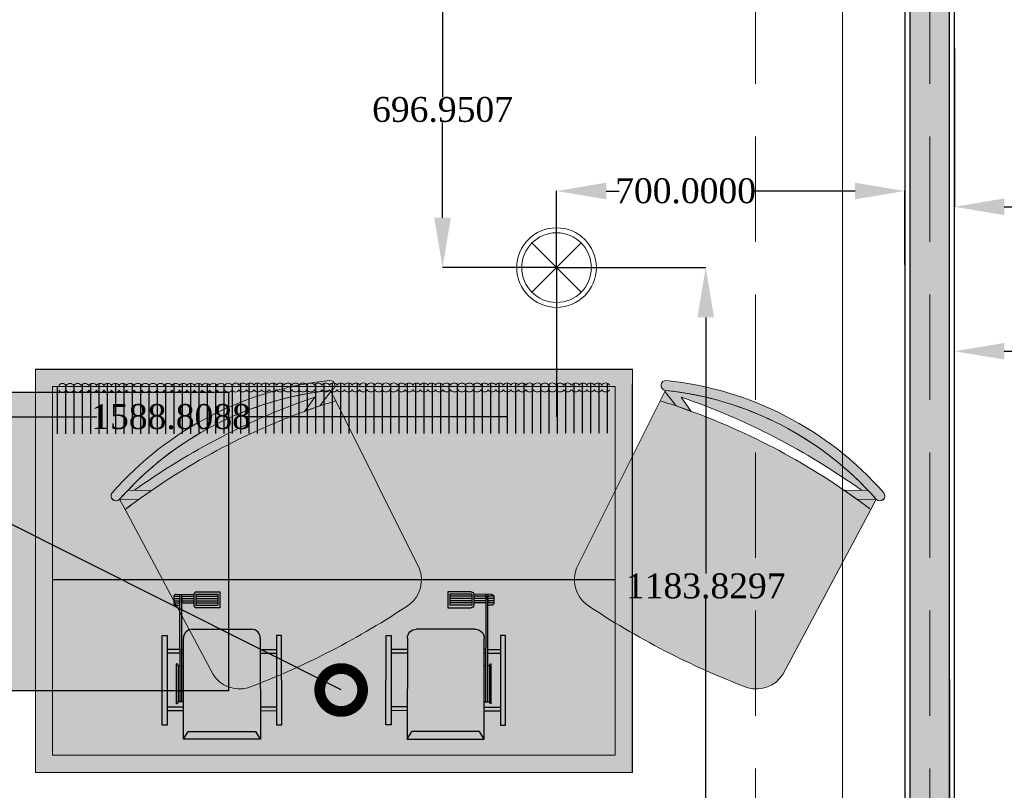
# Model space of a CAD drawing. Header units: inches. Extents: x -78787 to 29484, y -9517 to 23232.
# Tile 155 of 256: x 6677 to 8656, y -4427 to -2878. Entities that reach past the tile are written whole.
import ezdxf
from ezdxf import colors
from ezdxf.entities.mleader import LeaderData, LeaderLine
from ezdxf.enums import TextEntityAlignment as Align
from ezdxf.math import Vec2, Vec3

# ---------------------------------------------------------------- set-up
doc = ezdxf.new("R2010")
doc.units = ezdxf.units.IN
doc.header["$MEASUREMENT"] = 0
doc.linetypes.add('Dot & Dashed', pattern=[670.277762, 317.5, -176.388889, 0, -176.388874])
doc.linetypes.add('Hidden', pattern=[317.5, 211.666667, -105.833333])
for name, color, linetype in [('- განათება', 7, 'Continuous'), ('- მექანიკური ნაწილი', 7, 'Continuous'), ('- საშტეფცელო როზეტები', 7, 'Continuous'), ('New_Structural - Bearing', 7, 'Continuous'), ('Structural - Bearing', 7, 'Continuous'), ('Structural - Grid', 7, 'Continuous')]:
    doc.layers.add(name, color=color, linetype=linetype)
for name, color, linetype, lineweight in [('heating-cooling1', 7, 'Continuous', 0), ('HVAC Room Number', 7, 'Continuous', 0), ('New_2D Drafting - General_Pen_No__101', 252, 'Continuous', 13), ('New_Drawing & Figure_Pen_No__1', 7, 'Continuous', 13)]:
    doc.layers.add(name, color=color, linetype=linetype, lineweight=lineweight)
for name, color, linetype, lineweight, true_color in [('New_2D Drafting - General_Pen_No__161', 7, 'Continuous', 13, 0x6a6a6a), ('New_Interior - Lamp_Pen_No__77', 7, 'Continuous', 20, 0xffeb28), ('New_Structural - Bearing_Pen_No__5', 7, 'Continuous', 25, 0x40a5ff), ('New_Structural - Bearing_Pen_No__57', 7, 'Continuous', 25, 0xdcd214), ('Structural - Bearing_Pen_No__102', 7, 'Continuous', 13, 0xcccccc), ('Structural - Grid_Pen_No__81', 7, 'Continuous', 20, 0x6a6a6a)]:
    doc.layers.add(name, color=color, linetype=linetype, lineweight=lineweight, true_color=true_color)
doc.styles.add('CT', font='ARIALN.TTF', dxfattribs={"height": 200})
doc.styles.add('GENERATED_STYLE_2', font='txt')
doc.styles.get("Standard").update_dxf_attribs({"font": 'arial.ttf'})
doc.dimstyles.get("Standard").update_dxf_attribs({"dimtxt": 0.18, "dimasz": 0.18, "dimexe": 0.18, "dimexo": 0.0625, "dimgap": 0.09, "dimtad": 0, "dimtih": 1, "dimtoh": 1, "dimdec": 4, "dimzin": 0, "dimdsep": 46, "dimtxsty": 'Standard', "dimcen": 0.09, "dimadec": 0, "dimazin": 0, "dimtfac": 1, "dimtdec": 4, "dimtofl": 0, "dimtmove": 0, "dimatfit": 3, "dimfxl": 1, "dimtolj": 1, "dimtzin": 0, "dimarcsym": 0})

# ---------------------------------------------------------------- blocks, each defined once
blk = doc.blocks.new('Wall_68', base_point=(-16783.8, 14888))
at = {"layer": 'New_Structural - Bearing_Pen_No__57', "linetype": 'Continuous', "lineweight": 25, "true_color": 0xdcd214}
blk.add_hatch(color=52, dxfattribs=at).paths.add_polyline_path([(-16873.8, 18350.3), (-16873.8, 14888), (-16793.8, 14888), (-16793.8, 18350.3)])
at = {"layer": 'New_Structural - Bearing_Pen_No__5', "color": 161, "linetype": 'Continuous', "lineweight": 25, "true_color": 0x40a5ff}
for p, q in [((-16873.8, 18350.3), (-16873.8, 14888)), ((-16793.8, 14888), (-16793.8, 18350.3))]:
    blk.add_line(p, q, dxfattribs=at)
at = {"layer": 'New_Structural - Bearing_Pen_No__5', "color": 161, "linetype": 'Continuous', "lineweight": 25, "true_color": 0x40a5ff, "flags": 128}
for points in [[(-16783.8, 14888), (-16783.8, 18440.3)], [(-16883.8, 18340.3), (-16883.8, 14888)]]:
    blk.add_lwpolyline(points, dxfattribs=at)
blk = doc.blocks.new('Standard grid marker_2')
at = {"layer": 'Structural - Grid_Pen_No__81', "color": 251, "linetype": 'Continuous', "lineweight": 20, "true_color": 0x6a6a6a}
blk.add_line((1000, 0), (27734.9, 0), dxfattribs=at)
at = {"layer": 'Structural - Grid_Pen_No__81', "color": 251, "lineweight": 20, "true_color": 0x6a6a6a, "style": 'GENERATED_STYLE_2'}
for tag, p in [('AC_MarkerText_1_0', (-1.5, -46.7)), ('AC_MarkerText_1_1', (28933.4, -46.7))]:
    blk.add_attdef(tag, text='', height=100, rotation=270, dxfattribs=at).set_placement(p, align=Align.TOP_CENTER)
blk = doc.blocks.new('Beam_4', base_point=(-17008.8, 14663))
at = {"layer": 'Structural - Bearing_Pen_No__102', "color": 254, "linetype": 'Dot & Dashed', "lineweight": 13, "true_color": 0xcccccc}
blk.add_line((-17008.8, 14663), (-17008.8, 39096.2), dxfattribs=at)
at = {"layer": 'Structural - Bearing_Pen_No__102', "color": 254, "linetype": 'Hidden', "lineweight": 13, "true_color": 0xcccccc}
for p, q in [((-17183.8, 14838), (-17183.8, 20488)), ((-16833.8, 14838), (-16833.8, 20488))]:
    blk.add_line(p, q, dxfattribs=at)
blk = doc.blocks.new('Recessed Spot')
at = {"layer": 'New_Interior - Lamp_Pen_No__77', "color": 2, "linetype": 'Continuous', "lineweight": 20, "true_color": 0xffeb28}
for q in [(-49.5, 49.5), (49.5, 49.5), (-49.5, -49.5), (49.5, -49.5)]:
    blk.add_line((0, 0), q, dxfattribs=at)
at = {"layer": 'New_Interior - Lamp_Pen_No__77', "color": 2, "linetype": 'Continuous', "lineweight": 20, "true_color": 0xffeb28, "flags": 128}
blk.add_lwpolyline([(80, 0, 1), (-80, 0, 1)], format="xyb", close=True, dxfattribs=at)
at = {"layer": 'New_Interior - Lamp_Pen_No__77', "color": 2, "linetype": 'Continuous', "lineweight": 20, "true_color": 0xffeb28}
blk.add_circle((0, 0), 70, dxfattribs=at)
blk = doc.blocks.new('asd1q3wdscqewdscx')
h = blk.add_hatch(color=8)
h.dxf.hatch_style = 1
h.paths.add_polyline_path([(45549, 30865), (45532, 30865), (45532, 30791), (45549, 30791)])
h.paths.add_polyline_path([(45549, 31289), (45532, 31289), (45532, 31215), (45549, 31215)])
h.paths.add_polyline_path([(45874, 31312), (45467, 31312), (45467, 31289), (45874, 31289)])
h.paths.add_polyline_path([(45811, 31289), (45794, 31289), (45794, 31231), (45811, 31231)])
h.paths.add_polyline_path([(45811, 31223), (45794, 31223), (45794, 31215), (45811, 31215)])
h = blk.add_hatch(color=256)
h.dxf.hatch_style = 1
h.paths.add_polyline_path([(46062, 31223), (46053, 31223), (46053, 31167), (46062, 31167)])
h.paths.add_polyline_path([(46053, 31258.8), (46053, 31231), (46062, 31231), (46062, 31248, 0.361621)])
h.paths.add_polyline_path([(46043, 31259), (46033, 31259), (46033, 31231), (46043, 31231)])
h.paths.add_polyline_path([(46023, 31259, 0.414214), (46012, 31248), (46012, 31231), (46023, 31231)])
h.paths.add_polyline_path([(46023, 31223), (46012, 31223), (46012, 31167), (46023, 31167)])
h.paths.add_polyline_path([(46043, 31223), (46033, 31223), (46033, 31167), (46043, 31167)])
h.paths.add_polyline_path([(46073, 31156, 0.414214), (46062, 31167), (46012, 31167, 0.414214), (46001, 31156), (46001, 31058), (46001, 31049), (46073, 31049), (46073, 31058)])
h.paths.add_polyline_path([(46062, 31058), (46012, 31058), (46012, 31158), (46062, 31158)], flags=16)
at = {"true_color": 0x8fa35c}
h = blk.add_hatch(color=55, dxfattribs=at)
h.dxf.hatch_style = 1
h.paths.add_polyline_path([(46053, 31223), (46043, 31223), (46043, 31167), (46053, 31167)])
h.paths.add_polyline_path([(46053, 31258.8, 0.045741), (46051, 31259), (46043, 31259), (46043, 31231), (46053, 31231)])
h.paths.add_polyline_path([(46033, 31259), (46023, 31259), (46023, 31231), (46033, 31231)])
h.paths.add_polyline_path([(46023, 31158), (46012, 31158), (46012, 31058), (46023, 31058)])
h.paths.add_polyline_path([(46033, 31158), (46023, 31158), (46023, 31058), (46033, 31058)])
h.paths.add_polyline_path([(46043, 31158), (46033, 31158), (46033, 31058), (46043, 31058)])
h.paths.add_polyline_path([(46053, 31158), (46043, 31158), (46043, 31058), (46053, 31058)])
h.paths.add_polyline_path([(46062, 31158), (46053, 31158), (46053, 31058), (46062, 31058)])
at = {"true_color": 0xb4794b}
h = blk.add_hatch(color=35, dxfattribs=at)
h.dxf.hatch_style = 1
h.paths.add_polyline_path([(45903, 31174.6, 0.414214), (45862.6, 31215), (45403, 31215), (45437, 31193.9), (45437, 30886.1), (45403, 30865), (45862.6, 30865, 0.414214), (45903, 30905.4)])
h = blk.add_hatch(color=7)
h.dxf.hatch_style = 1
h.paths.add_polyline_path([(45746.1, 31247), (45563.9, 31247, 0.376607), (45573, 31239), (45737, 31239, 0.376607)])
h = blk.add_hatch(color=7)
h.dxf.hatch_style = 1
h.paths.add_polyline_path([(45737, 31239), (45573, 31239), (45573, 31231), (45737, 31231)])
at = {"true_color": 0x40b2bf}
h = blk.add_hatch(color=143, dxfattribs=at)
h.dxf.hatch_style = 1
h.paths.add_polyline_path([(45737, 31231), (45573, 31231), (45573, 31223), (45737, 31223)])
h = blk.add_hatch(color=7)
h.dxf.hatch_style = 1
h.paths.add_polyline_path([(45737, 31223), (45573, 31223), (45573, 31215), (45737, 31215)])
h = blk.add_hatch(color=143, dxfattribs=at)
h.dxf.hatch_style = 1
h.paths.add_polyline_path([(46062, 31231), (46053, 31231), (46023, 31231), (45737, 31231), (45737, 31223), (46062, 31223)])
at = {"true_color": 0x8fa35c}
h = blk.add_hatch(color=55, dxfattribs=at)
h.dxf.hatch_style = 1
h.paths.add_polyline_path([(46033, 31223), (46023, 31223), (46023, 31167), (46033, 31167)])
h = blk.add_hatch(color=8)
h.dxf.hatch_style = 1
h.paths.add_polyline_path([(45811, 30865), (45794, 30865), (45794, 30791), (45811, 30791)])
h = blk.add_hatch(color=8)
h.dxf.hatch_style = 1
h.paths.add_polyline_path([(45874, 30791), (45467, 30791), (45467, 30768), (45874, 30768)])
for p, q in [((45467, 31289), (45467, 31312)), ((45467, 31312), (45874, 31312)), ((45874, 31312), (45874, 31289)), ((45874, 31289), (45467, 31289)), ((45532, 31215), (45532, 31289)), ((45549, 31215), (45549, 31289)), ((45794, 31231), (45794, 31289)), ((45811, 31231), (45811, 31289)), ((46051, 31259), (46023, 31259)), ((46023, 31259), (46023, 31231)), ((46033, 31259), (46033, 31231)), ((46043, 31259), (46043, 31231)), ((46053, 31259), (46053, 31231)), ((45403, 31215), (45862.6, 31215)), ((45403, 31215), (45437, 31193.9)), ((45403, 30865), (45403, 31215)), ((45563.9, 31247), (45746.1, 31247)), ((45573, 31215), (45573, 31239)), ((45737, 31239), (45573, 31239)), ((45573, 31231), (46062, 31231)), ((45573, 31223), (46062, 31223)), ((45737, 31239), (45737, 31231)), ((45737, 31223), (45737, 31215)), ((45794, 31223), (45794, 31215)), ((45811, 31223), (45811, 31215)), ((46012, 31248), (46012, 31231)), ((46053, 31231), (46023, 31231)), ((46053, 31223), (46023, 31223)), ((46023, 31223), (46023, 31167)), ((46033, 31223), (46033, 31167)), ((46043, 31223), (46043, 31167)), ((46053, 31231), (46062, 31231)), ((46053, 31223), (46062, 31223)), ((46053, 31223), (46053, 31167)), ((46062, 31248), (46062, 31167)), ((45437, 31193.9), (45437, 30886.1)), ((45903, 31174.6), (45903, 30905.4)), ((46062, 31167), (46012, 31167)), ((46001, 31058), (46001, 31156)), ((46062, 31158), (46012, 31158)), ((46012, 31158), (46012, 31058)), ((46023, 31158), (46023, 31058)), ((46033, 31158), (46033, 31058)), ((46043, 31158), (46043, 31058)), ((46053, 31158), (46053, 31058)), ((46062, 31158), (46062, 31058)), ((46073, 31156), (46073, 31058)), ((46001, 31049), (46001, 31058)), ((46073, 31049), (46001, 31049)), ((46062, 31058), (46012, 31058)), ((46073, 31058), (46073, 31049)), ((45403, 30865), (45437, 30886.1)), ((45862.6, 30865), (45403, 30865)), ((45532, 30865), (45532, 30791)), ((45549, 30865), (45549, 30791)), ((45794, 30865), (45794, 30791)), ((45811, 30865), (45811, 30791)), ((45874, 30791), (45467, 30791)), ((45467, 30791), (45467, 30768)), ((45467, 30768), (45874, 30768)), ((45874, 30768), (45874, 30791))]:
    blk.add_line(p, q)
for centre, radius, start, end in [((46023, 31248), 11, 90, 180), ((46051, 31248), 11, 0, 90), ((45573, 31248.2), 9.19, 187.4531, 270), ((45737, 31248.2), 9.19, 270, 352.5469), ((45862.6, 31174.6), 40.4, 0, 90), ((46012, 31156), 11, 90, 180), ((46062, 31156), 11, 0, 90), ((45862.6, 30905.4), 40.4, 270, 0)]:
    blk.add_arc(centre, radius, start, end)
blk = doc.blocks.new('asdasda')
at = {"lineweight": 0, "true_color": 0xffffff}
h = blk.add_hatch(color=7, dxfattribs=at)
h.dxf.hatch_style = 1
h.paths.add_polyline_path([(757.4, 504.2), (22.6, 504.2), (22.6, 22.6), (757.4, 22.6)], flags=0)
h.paths.add_polyline_path([(780, 526.8), (0, 526.8), (0, 0), (780, 0)])
h.paths.add_polyline_path([(22.6, 504.2), (757.4, 504.2), (757.4, 22.6), (22.6, 22.6)], flags=16)
h = blk.add_hatch(color=7, dxfattribs=at)
h.dxf.hatch_style = 1
h.paths.add_polyline_path([(757.4, 504.2), (22.6, 504.2), (22.6, 22.6), (757.4, 22.6)])
h = blk.add_hatch(color=7)
h.dxf.hatch_style = 1
h.paths.add_polyline_path([(22.8, 255.2), (22.8, 243.7), (757.4, 244.3), (757.4, 255.8)])
at = {"true_color": 0xfb1004}
h = blk.add_hatch(color=1, dxfattribs=at)
h.dxf.hatch_style = 1
h.set_gradient(color1=(255, 0, 0), color2=(0, 0, 255), tint=1)
h.paths.add_polyline_path([(740.4, 210.2), (740.4, 134.5, -1), (717.1, 134.4), (717, 209.8, 1), (673.8, 209.8), (673.9, 134.5, -1.005911), (650.8, 134.2), (650.7, 210, 1.002343), (607.7, 209.6), (607.8, 134.4, -1), (584.4, 134.3), (584.4, 210, 1.002343), (541.4, 209.6), (541.4, 134.3, -1), (518.1, 134.3), (518, 209.7, 1), (474.8, 209.6), (474.9, 134.2, -1), (451.8, 134), (451.7, 209.8, 1.00525), (408.7, 209.3), (408.8, 134.3, -1), (385.4, 134.3), (385.4, 209.7, 1), (342.1, 209.6), (342.2, 134.3, -1.005302), (319.1, 133.9), (319, 209.7, 1.00522), (276, 209.2), (276.1, 134.2, -1), (252.8, 134.2), (252.7, 209.8, 1.005275), (209.7, 209.3), (209.8, 134.3, -1), (186.4, 134.3), (186.4, 209.7, 1.005275), (143.4, 209.2), (143.4, 134.2, -1), (120.1, 134.2), (120, 209.8, 1.005275), (77, 209.3), (77.1, 134.3, -1), (53.8, 134.3), (53.7, 209.6, 0.415483), (31.5, 231.6), (22.6, 231.6), (22.6, 221.5), (32, 221.5, -0.414214), (43.6, 209.9), (43.7, 134.6, 0.999973), (86.9, 134.6), (86.9, 209.7, -1.008192), (110, 210.1), (110, 134.5, 1.011383), (153.3, 135.1), (153.2, 209.9, -0.994909), (176.3, 210.1), (176.4, 134.6, 1.011379), (219.6, 135.1), (219.5, 210, -0.994909), (242.6, 210.1), (242.7, 134.5, 1), (285.9, 134.5), (285.9, 209.9, -0.994909), (309, 210.1), (309, 134.4, 1), (352.3, 134.5), (352.2, 209.9), (352.2, 210, -1), (375.3, 210.2), (375.4, 134.6, 1), (418.6, 134.7), (418.5, 210, -0.994909), (441.6, 210.2), (441.7, 134.6, 1), (484.9, 134.6), (484.9, 210, -1), (508, 210.2), (508, 134.6, 1), (551.3, 134.6), (551.2, 210, -1), (574.3, 210.3), (574.4, 134.7, 1), (617.6, 134.7), (617.5, 210.1, -1), (640.6, 210.3), (640.7, 134.7, 1), (683.9, 134.8), (683.9, 210.1, -1), (707, 210.4), (707, 134.8, 1), (750.3, 134.8), (750.2, 210.2, -0.303251), (757.4, 221), (757.4, 231.4, 0.354482)])
h = blk.add_hatch(color=250)
h.dxf.hatch_style = 1
h.paths.add_polyline_path([(757.4, 97.8), (757.4, 109.3), (22.6, 108.7), (22.6, 97.2)])
h = blk.add_hatch(color=7)
h.dxf.hatch_style = 1
h.paths.add_polyline_path([(22.9, 102), (22.9, 90.5), (757.4, 91.1), (757.4, 102.6)])
blk.add_line((22.6, 275), (757.4, 275))
at = {"color": 250}
blk.add_line((780, 0), (0, 0), dxfattribs=at)
for points in [[(0, 526.8), (0, 20)], [(32.5, 83.8), (32.6, 18.6)], [(43.4, 83.8), (43.5, 18.2)], [(54.3, 83.8), (54.3, 18.1)], [(65.2, 83.8), (65.2, 18.2)], [(76.1, 83.8), (76.1, 18.4)], [(86.9, 83.8), (87, 18.5)], [(97.8, 83.9), (97.9, 19.1)], [(108.7, 83.9), (108.8, 20)], [(119.6, 83.9), (119.7, 20.2)], [(130.5, 83.9), (130.5, 19.2)], [(141.4, 83.9), (141.4, 18.6)], [(152.3, 83.9), (152.3, 18.3)], [(163.2, 83.9), (163.2, 18.1)], [(174, 83.9), (174.1, 18.1)], [(184.9, 83.9), (185, 18.4)], [(195.8, 83.9), (195.9, 18.8)], [(206.7, 83.9), (206.7, 19.4)], [(217.6, 84), (217.6, 20.5)], [(228.5, 84), (228.5, 19.9)], [(239.4, 84), (239.4, 19.1)], [(250.2, 84), (250.3, 18.6)], [(261.1, 84), (261.2, 18.3)], [(272, 84), (272.1, 18.2)], [(282.9, 84), (283, 18.3)], [(293.8, 84), (293.8, 18.6)], [(304.7, 84), (304.7, 19.1)], [(315.6, 84), (315.6, 19.4)], [(326.4, 84), (326.5, 20.5)], [(337.3, 84.1), (337.4, 19.7)], [(348.2, 84.1), (348.3, 19)], [(359.1, 84.1), (359.2, 18.5)], [(370, 84.1), (370, 18.2)], [(380.9, 84.1), (380.9, 18.1)], [(391.8, 84.1), (391.8, 18.2)], [(402.6, 84.1), (402.7, 18.5)], [(413.5, 84.1), (413.6, 19)], [(424.4, 84.1), (424.5, 19.8)], [(435.3, 84.1), (435.4, 20.6)], [(446.2, 84.1), (446.2, 19.5)], [(457.1, 84.2), (457.1, 18.8)], [(468, 84.2), (468, 18.4)], [(478.8, 84.2), (478.9, 18.2)], [(489.7, 84.2), (489.8, 18.2)], [(500.6, 84.2), (500.7, 18.4)], [(511.5, 84.2), (511.6, 18.7)], [(522.4, 84.2), (522.4, 20.6)], [(533.3, 84.2), (533.3, 20.2)], [(544.2, 84.2), (544.2, 19.4)], [(555, 84.2), (555.1, 18.9)], [(565.9, 84.2), (566, 18.6)], [(576.8, 84.3), (576.9, 18.5)], [(587.7, 84.3), (587.8, 18.6)], [(598.6, 84.3), (598.6, 18.9)], [(609.5, 84.3), (609.5, 19.4)], [(620.4, 84.3), (620.4, 20.2)], [(631.2, 84.3), (631.3, 21.1)], [(642.1, 84.3), (642.2, 20)], [(653, 84.3), (653.1, 19.3)], [(663.9, 84.3), (664, 18.9)], [(674.8, 84.3), (674.8, 18.6)], [(685.7, 84.3), (685.7, 18.6)], [(696.6, 84.4), (696.6, 18.8)], [(707.4, 84.4), (707.5, 19.1)], [(718.3, 84.4), (718.4, 19.7)], [(729.2, 84.4), (729.3, 20.7)], [(740.1, 84.4), (740.2, 20.7)], [(751, 84.4), (751, 22.6)]]:
    blk.add_lwpolyline(points, dxfattribs=at)
at = {"layer": 'heating-cooling1'}
blk.add_lwpolyline([(0, 526.8), (780, 526.8), (780, 0), (0, 0), (0, 526.8)], dxfattribs=at)
blk.add_lwpolyline([(22.6, 504.2), (757.4, 504.2), (757.4, 22.6), (22.6, 22.6)], close=True, dxfattribs=at)
at = {"layer": 'HVAC Room Number', "color": 250}
for points in [[(39.8, 27, 0.553217), (29.9, 27)], [(49.6, 27, 0.553217), (39.8, 27)], [(59.5, 27, 0.553217), (49.6, 27)], [(69.3, 27.1, 0.553217), (59.5, 27)], [(79.2, 27.1, 0.553217), (69.3, 27.1)], [(89.6, 27, 0.553217), (79.8, 27)], [(99.5, 27, 0.553217), (89.6, 27)], [(109.4, 27, 0.553217), (99.5, 27)], [(119.2, 27, 0.553217), (109.4, 27)], [(129.1, 27, 0.553217), (119.2, 27)], [(139, 27, 0.553217), (129.1, 27)], [(148.8, 27, 0.553217), (139, 27)], [(158.7, 27, 0.553217), (148.8, 27)], [(168.5, 27, 0.553217), (158.7, 27)], [(178.4, 27, 0.553217), (168.5, 27)], [(188.3, 27, 0.553217), (178.4, 27)], [(198.1, 27, 0.553217), (188.3, 27)], [(208, 27.1, 0.553217), (198.1, 27)], [(217.9, 27.1, 0.553217), (208, 27.1)], [(227.7, 27.1, 0.553217), (217.9, 27.1)], [(237.6, 27.1, 0.553217), (227.7, 27.1)], [(247.4, 27.1, 0.553217), (237.6, 27.1)], [(257.3, 27.1, 0.553217), (247.4, 27.1)], [(267.2, 27.1, 0.553217), (257.3, 27.1)], [(277, 27.1, 0.553217), (267.2, 27.1)], [(286.9, 27.1, 0.553217), (277, 27.1)], [(296.8, 27.1, 0.553217), (286.9, 27.1)], [(306.6, 27.1, 0.553217), (296.8, 27.1)], [(316.8, 27, 0.553217), (306.9, 27)], [(326.7, 27, 0.553217), (316.8, 27)], [(336.5, 27, 0.553217), (326.7, 27)], [(346.4, 27, 0.553217), (336.5, 27)], [(356.3, 27, 0.553217), (346.4, 27)], [(366.1, 27, 0.553217), (356.3, 27)], [(376, 27, 0.553217), (366.1, 27)], [(385.8, 27, 0.553217), (376, 27)], [(395.7, 27, 0.553217), (385.8, 27)], [(405.6, 27, 0.553217), (395.7, 27)], [(415.4, 27, 0.553217), (405.6, 27)], [(425.3, 27.1, 0.553217), (415.4, 27)], [(435.2, 27.1, 0.553217), (425.3, 27.1)], [(445, 27.1, 0.553217), (435.2, 27.1)], [(454.9, 27.1, 0.553217), (445, 27.1)], [(464.7, 27.1, 0.553217), (454.9, 27.1)], [(474.6, 27.1, 0.553217), (464.7, 27.1)], [(484.5, 27.1, 0.553217), (474.6, 27.1)], [(494.3, 27.1, 0.553217), (484.5, 27.1)], [(504.2, 27.1, 0.553217), (494.3, 27.1)], [(514.1, 27.1, 0.553217), (504.2, 27.1)], [(522.7, 27.4, 0.610733), (514.1, 27.1)], [(532.5, 27.4, 0.553217), (522.7, 27.4)], [(542.4, 27.4, 0.553217), (532.5, 27.4)], [(552.3, 27.4, 0.553217), (542.4, 27.4)], [(562.1, 27.4, 0.553217), (552.3, 27.4)], [(572, 27.4, 0.553217), (562.1, 27.4)], [(581.9, 27.4, 0.553217), (572, 27.4)], [(591.7, 27.4, 0.553217), (581.9, 27.4)], [(601.6, 27.5, 0.553217), (591.7, 27.4)], [(611.4, 27.5, 0.553217), (601.6, 27.5)], [(621.3, 27.5, 0.553217), (611.4, 27.5)], [(631.2, 27.5, 0.553217), (621.3, 27.5)], [(641, 27.5, 0.553217), (631.2, 27.5)], [(650.9, 27.5, 0.553217), (641, 27.5)], [(660.8, 27.5, 0.553217), (650.9, 27.5)], [(670.6, 27.5, 0.553217), (660.8, 27.5)], [(680.5, 27.5, 0.553217), (670.6, 27.5)], [(690.3, 27.5, 0.553217), (680.5, 27.5)], [(700.2, 27.5, 0.553217), (690.3, 27.5)], [(710.1, 27.5, 0.553217), (700.2, 27.5)], [(719.9, 27.5, 0.553217), (710.1, 27.5)], [(729.8, 27.6, 0.553217), (719.9, 27.5)], [(739.7, 27.6, 0.553217), (729.8, 27.6)], [(749.5, 27.6, 0.553217), (739.7, 27.6)], [(29.9, 20.8, 0.553217), (39.8, 20.8)], [(39.8, 20.8, 0.553217), (49.6, 20.8)], [(49.6, 20.8, 0.553217), (59.5, 20.9)], [(59.5, 20.9, 0.553217), (69.3, 20.9)], [(69.3, 20.9, 0.553217), (79.2, 20.9)], [(79.8, 20.8, 0.553217), (89.7, 20.8)], [(89.7, 20.8, 0.553217), (99.5, 20.8)], [(99.5, 20.8, 0.553217), (109.4, 20.8)], [(109.4, 20.8, 0.553217), (119.2, 20.8)], [(119.2, 20.8, 0.553217), (129.1, 20.8)], [(129.1, 20.8, 0.553217), (139, 20.8)], [(139, 20.8, 0.553217), (148.8, 20.8)], [(148.8, 20.8, 0.553217), (158.7, 20.8)], [(158.7, 20.8, 0.553217), (168.6, 20.8)], [(168.6, 20.8, 0.553217), (178.4, 20.8)], [(178.4, 20.8, 0.553217), (188.3, 20.9)], [(188.3, 20.9, 0.553217), (198.1, 20.9)], [(198.1, 20.9, 0.553217), (208, 20.9)], [(208, 20.9, 0.553217), (217.9, 20.9)], [(217.9, 20.9, 0.553217), (227.7, 20.9)], [(227.7, 20.9, 0.553217), (237.6, 20.9)], [(237.6, 20.9, 0.553217), (247.5, 20.9)], [(247.5, 20.9, 0.553217), (257.3, 20.9)], [(257.3, 20.9, 0.553217), (267.2, 20.9)], [(267.2, 20.9, 0.553217), (277, 20.9)], [(277, 20.9, 0.553217), (286.9, 20.9)], [(286.9, 20.9, 0.553217), (296.8, 20.9)], [(296.8, 20.9, 0.553217), (306.6, 21)], [(306.9, 20.8, 0.553217), (316.8, 20.8)], [(316.8, 20.8, 0.553217), (326.7, 20.8)], [(326.7, 20.8, 0.553217), (336.5, 20.8)], [(336.5, 20.8, 0.553217), (346.4, 20.8)], [(346.4, 20.8, 0.553217), (356.3, 20.8)], [(356.3, 20.8, 0.553217), (366.1, 20.8)], [(366.1, 20.8, 0.553217), (376, 20.8)], [(376, 20.8, 0.553217), (385.8, 20.8)], [(385.8, 20.8, 0.553217), (395.7, 20.8)], [(395.7, 20.8, 0.553217), (405.6, 20.9)], [(405.6, 20.9, 0.553217), (415.4, 20.9)], [(415.4, 20.9, 0.553217), (425.3, 20.9)], [(425.3, 20.9, 0.553217), (435.2, 20.9)], [(435.2, 20.9, 0.553217), (445, 20.9)], [(445, 20.9, 0.553217), (454.9, 20.9)], [(454.9, 20.9, 0.553217), (464.7, 20.9)], [(464.7, 20.9, 0.553217), (474.6, 20.9)], [(474.6, 20.9, 0.553217), (484.5, 20.9)], [(484.5, 20.9, 0.553217), (494.3, 20.9)], [(494.3, 20.9, 0.553217), (504.2, 20.9)], [(504.2, 20.9, 0.553217), (514.1, 20.9)], [(514.1, 20.9, 0.671613), (522.7, 21.2)], [(522.7, 21.2, 0.553217), (532.6, 21.2)], [(532.6, 21.2, 0.553217), (542.4, 21.2)], [(542.4, 21.2, 0.553217), (552.3, 21.2)], [(552.3, 21.2, 0.553217), (562.1, 21.2)], [(562.1, 21.2, 0.553217), (572, 21.2)], [(572, 21.2, 0.553217), (581.9, 21.2)], [(581.9, 21.2, 0.553217), (591.7, 21.3)], [(591.7, 21.3, 0.553217), (601.6, 21.3)], [(601.6, 21.3, 0.553217), (611.5, 21.3)], [(611.5, 21.3, 0.553217), (621.3, 21.3)], [(621.3, 21.3, 0.553217), (631.2, 21.3)], [(631.2, 21.3, 0.553217), (641, 21.3)], [(641, 21.3, 0.553217), (650.9, 21.3)], [(650.9, 21.3, 0.553217), (660.8, 21.3)], [(660.8, 21.3, 0.553217), (670.6, 21.3)], [(670.6, 21.3, 0.553217), (680.5, 21.3)], [(680.5, 21.3, 0.553217), (690.3, 21.3)], [(690.3, 21.3, 0.553217), (700.2, 21.3)], [(700.2, 21.3, 0.553217), (710.1, 21.4)], [(710.1, 21.4, 0.553217), (719.9, 21.4)], [(719.9, 21.4, 0.553217), (729.8, 21.4)], [(729.8, 21.4, 0.553217), (739.7, 21.4)], [(739.7, 21.4, 0.553217), (749.5, 21.4)]]:
    blk.add_lwpolyline(points, format="xyb", dxfattribs=at)
at = {"yscale": 0.2868831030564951, "zscale": 0.2868831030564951}
for p, xscale, rotation in [((9159.5, 13501.1), -0.286883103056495, 89.95250228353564), ((-8379.5, 13501.1), 0.2868831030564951, 270.0474656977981)]:
    blk.add_blockref('asd1q3wdscqewdscx', p, dxfattribs=dict(at, xscale=xscale, rotation=rotation))
blk = doc.blocks.new('600x600')
h = blk.add_hatch(color=6)
h.dxf.hatch_style = 1
h.paths.add_polyline_path([(-54793.2, 18677.9), (-55393.2, 18677.9), (-55393.2, 18077.9), (-54793.2, 18077.9)])
for p, q in [((-55393.2, 18677.9), (-54793.2, 18677.9)), ((-55393.2, 18077.9), (-55393.2, 18677.9)), ((-54793.2, 18677.9), (-54793.2, 18077.9)), ((-54793.2, 18077.9), (-55393.2, 18077.9))]:
    blk.add_line(p, q)
blk = doc.blocks.new('_DotSmall')
at = {"color": 0, "linetype": 'ByBlock', "const_width": 0.5}
blk.add_lwpolyline([(-0.0625, 0, 1), (0.0625, 0, 1)], format="xyb", close=True, dxfattribs=at)
blk = doc.blocks.new('*D744')
at = {"layer": '- განათება', "color": 0, "lineweight": -2, "transparency": 16777216}
for p, q in [((7701, -2679.3), (7526.6, -2679.3)), ((7526.8, -2779.3), (7526.8, -3033.2)), ((7526.8, -3276.2), (7526.8, -3084.6)), ((7755.9, -3376.2), (7526.6, -3376.2))]:
    blk.add_line(p, q, dxfattribs=at)
at = {"layer": '- განათება', "color": 0, "transparency": 16777216}
for points in [[(7510.1, -2779.3), (7543.5, -2779.3), (7526.8, -2679.3)], [(7510.1, -3276.2), (7543.5, -3276.2), (7526.8, -3376.2)]]:
    blk.add_solid(points, dxfattribs=at)
at = {"layer": 'Defpoints', "color": 0, "transparency": 16777216}
for p in [(7526.8, -2679.3), (7701.1, -2679.3), (7755.9, -3376.2)]:
    blk.add_point(p, dxfattribs=at)
at = {"layer": '- განათება', "color": 0, "transparency": 16777216, "insert": (7526.8, -3058.9), "char_height": 50, "attachment_point": 5}
blk.add_mtext('\\A1;{\\fSylfaen|b0|i0|c0|p18;696.9507}', dxfattribs=at)
blk = doc.blocks.new('*D745')
at = {"layer": '- განათება', "color": 0, "lineweight": -2, "transparency": 16777216}
for p, q in [((7755.9, -3376.2), (7755.9, -3222.1)), ((7855.9, -3222.3), (7881.6, -3222.3)), ((8355.9, -3222.3), (8149, -3222.3)), ((8455.9, -3370.3), (8455.9, -3222.1))]:
    blk.add_line(p, q, dxfattribs=at)
at = {"layer": '- განათება', "color": 0, "transparency": 16777216}
for points in [[(7855.9, -3205.6), (7855.9, -3239), (7755.9, -3222.3)], [(8355.9, -3205.6), (8355.9, -3239), (8455.9, -3222.3)]]:
    blk.add_solid(points, dxfattribs=at)
at = {"layer": 'Defpoints', "color": 0, "transparency": 16777216}
for p in [(8455.9, -3222.3), (7755.9, -3376.2), (8455.9, -3370.4)]:
    blk.add_point(p, dxfattribs=at)
at = {"layer": '- განათება', "color": 0, "transparency": 16777216, "insert": (8015.3, -3222.3), "char_height": 50, "attachment_point": 5}
blk.add_mtext('\\A1;{\\fSylfaen|b0|i0|c0|p18;700.0000}', dxfattribs=at)
blk = doc.blocks.new('*D748')
at = {"layer": '- განათება', "color": 0, "lineweight": -2, "transparency": 16777216}
for p, q in [((7756, -3376.2), (8056, -3376.2)), ((8055.8, -3476.2), (8055.8, -3990.6)), ((8055.8, -4460.1), (8055.8, -4042)), ((7756, -4560.1), (8056, -4560.1))]:
    blk.add_line(p, q, dxfattribs=at)
at = {"layer": '- განათება', "color": 0, "transparency": 16777216}
for points in [[(8039.2, -3476.2), (8072.5, -3476.2), (8055.8, -3376.2)], [(8039.2, -4460.1), (8072.5, -4460.1), (8055.8, -4560.1)]]:
    blk.add_solid(points, dxfattribs=at)
at = {"layer": 'Defpoints', "color": 0, "transparency": 16777216}
for p in [(7755.9, -3376.2), (8055.8, -3376.2), (7755.9, -4560.1)]:
    blk.add_point(p, dxfattribs=at)
at = {"layer": '- განათება', "color": 0, "transparency": 16777216, "insert": (8055.8, -4016.3), "char_height": 50, "attachment_point": 5}
blk.add_mtext('\\A1;{\\fSylfaen|b0|i0|c0|p18;1183.8297}', dxfattribs=at)
blk = doc.blocks.new('*D752')
at = {"layer": '- განათება', "color": 0, "lineweight": -2, "transparency": 16777216}
for p, q in [((6167.1, -3376.3), (6167.1, -3676.3)), ((7755.9, -3376.3), (7755.9, -3676.3)), ((6267.1, -3676.1), (6831.6, -3676.1)), ((7655.9, -3676.1), (7130.6, -3676.1))]:
    blk.add_line(p, q, dxfattribs=at)
at = {"layer": '- განათება', "color": 0, "transparency": 16777216}
for points in [[(6267.1, -3659.5), (6267.1, -3692.8), (6167.1, -3676.1)], [(7655.9, -3659.5), (7655.9, -3692.8), (7755.9, -3676.1)]]:
    blk.add_solid(points, dxfattribs=at)
at = {"layer": 'Defpoints', "color": 0, "transparency": 16777216}
for p in [(6167.1, -3376.2), (7755.9, -3376.2), (7755.9, -3676.1)]:
    blk.add_point(p, dxfattribs=at)
at = {"layer": '- განათება', "color": 0, "transparency": 16777216, "insert": (6981.1, -3676.1), "char_height": 50, "attachment_point": 5}
blk.add_mtext('\\A1;{\\fSylfaen|b0|i0|c0|p18;1588.8088}', dxfattribs=at)
blk = doc.blocks.new('*D1022')
at = {"layer": '- განათება', "color": 0, "lineweight": -2, "transparency": 16777216}
for p, q in [((8555.9, -2936.1), (8555.9, -3254.2)), ((8805.9, -2936.1), (8805.9, -3254.2)), ((8655.9, -3254), (8705.9, -3254)), ((8805.9, -3254), (9027.8, -3254))]:
    blk.add_line(p, q, dxfattribs=at)
at = {"layer": '- განათება', "color": 0, "transparency": 16777216}
for points in [[(8655.9, -3237.3), (8655.9, -3270.7), (8555.9, -3254)], [(8705.9, -3237.3), (8705.9, -3270.7), (8805.9, -3254)]]:
    blk.add_solid(points, dxfattribs=at)
at = {"layer": 'Defpoints', "color": 0, "transparency": 16777216}
for p in [(8555.9, -2936.1), (8805.9, -2936.1), (8805.9, -3254)]:
    blk.add_point(p, dxfattribs=at)
at = {"layer": '- განათება', "color": 0, "transparency": 16777216, "insert": (9162, -3254), "char_height": 50, "attachment_point": 5}
blk.add_mtext('\\A1;{\\fSylfaen|b0|i0|c0|p18;250.0000}', dxfattribs=at)
blk = doc.blocks.new('*D1162')
at = {"layer": '- განათება', "color": 0, "lineweight": -2, "transparency": 16777216}
for p, q in [((8545.9, -4203.6), (8545.9, -4483.7)), ((8645.9, -4483.5), (8855.9, -4483.5)), ((8955.9, -4572.7), (8955.9, -4483.3)), ((8955.9, -4483.5), (9055.9, -4483.5))]:
    blk.add_line(p, q, dxfattribs=at)
at = {"layer": '- განათება', "color": 0, "transparency": 16777216}
for points in [[(8645.9, -4466.8), (8645.9, -4500.2), (8545.9, -4483.5)], [(8855.9, -4466.8), (8855.9, -4500.2), (8955.9, -4483.5)]]:
    blk.add_solid(points, dxfattribs=at)
at = {"layer": 'Defpoints', "color": 0, "transparency": 16777216}
for p in [(8545.9, -4203.5), (8955.9, -4483.5), (8955.9, -4572.8)]:
    blk.add_point(p, dxfattribs=at)
at = {"layer": '- განათება', "color": 0, "transparency": 16777216, "insert": (9190.2, -4483.5), "char_height": 50, "attachment_point": 5}
blk.add_mtext('\\A1;{\\fSylfaen|b0|i0|c0|p18;410.0000}', dxfattribs=at)
blk = doc.blocks.new('*D1320')
at = {"layer": '- საშტეფცელო როზეტები', "color": 0, "lineweight": -2, "transparency": 16777216}
for p, q in [((8555.9, -4271.8), (8555.9, -3544.1)), ((8655.9, -3544.3), (8792.1, -3544.3)), ((9524.2, -3544.3), (9390, -3544.3)), ((9624.2, -4568), (9624.2, -3544.1))]:
    blk.add_line(p, q, dxfattribs=at)
at = {"layer": '- საშტეფცელო როზეტები', "color": 0, "transparency": 16777216}
for points in [[(8655.9, -3527.6), (8655.9, -3561), (8555.9, -3544.3)], [(9524.2, -3527.6), (9524.2, -3561), (9624.2, -3544.3)]]:
    blk.add_solid(points, dxfattribs=at)
at = {"layer": 'Defpoints', "color": 0, "transparency": 16777216}
for p in [(8555.9, -3544.3), (8555.9, -4271.8), (9624.2, -4568.1)]:
    blk.add_point(p, dxfattribs=at)
at = {"layer": '- საშტეფცელო როზეტები', "color": 0, "transparency": 16777216, "insert": (9091.1, -3544.3), "char_height": 100, "attachment_point": 5}
blk.add_mtext('\\A1;{\\fSylfaen|b0|i0|c0|p18;1068.3078}', dxfattribs=at)

msp = doc.modelspace()

# ---------------------------------------------------------------- hatches: boundary and pattern name
at = {"layer": 'New_2D Drafting - General_Pen_No__101', "linetype": 'Continuous', "lineweight": 13}
for points in [[(7301.51965, -3622.96347, 0.985078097), (7299.43733, -3603.07217, 0.1883998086), (6862.77689, -3828.51873, 0.9850780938), (6877.78791, -3841.73499, -0.1884020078)], [(7974.74688, -3622.96347, -0.985078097), (7976.82921, -3603.07217, -0.1883998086), (8413.48965, -3828.51873, -0.9850780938), (8398.47863, -3841.73499, 0.1884020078)], [(7280.05311, -3654.27196), (7302.54198, -3625.01045), (7301.51965, -3622.96347), (7277.46415, -3625.92895, 0.1693138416), (6894.13557, -3823.84042), (6907.30619, -3823.79124, -0.073421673), (7269.79725, -3636.63812), (7249.44944, -3665.06007, -0.0058933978)], [(7302.54198, -3625.01045), (7280.05311, -3654.27196, -0.0060954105), (7311.96414, -3643.87616)], [(7973.72455, -3625.01045), (7996.21343, -3654.27196, 0.0060954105), (7964.3024, -3643.87616)], [(7996.21343, -3654.27196), (7973.72455, -3625.01045), (7974.74688, -3622.96347), (7998.80239, -3625.92895, -0.1693138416), (8382.13097, -3823.84042), (8368.96035, -3823.79124, 0.073421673), (8006.46928, -3636.63812), (8026.81709, -3665.06007, 0.0058933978)], [(7461.08033, -4052.6583, 0.3269331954), (7479.91225, -3980.15382), (7311.96414, -3643.87616, 0.0060954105), (7280.05311, -3654.27196), (7249.44944, -3665.06007, 0.0750812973), (6888.7893, -3862.36015), (7065.69252, -4194.0143, 0.3269331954), (7135.70859, -4220.64682, 0.0286525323), (7303.21171, -4145.98294, 0.0286525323)], [(7815.18621, -4052.6583, -0.3269331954), (7796.35429, -3980.15382), (7964.3024, -3643.87616, -0.0060954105), (7996.21343, -3654.27196), (8026.81709, -3665.06007, -0.0750812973), (8387.47724, -3862.36015), (8210.57402, -4194.0143, -0.3269331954), (8140.55795, -4220.64682, -0.0286525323), (7973.05483, -4145.98294, -0.0286525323)], [(6877.78791, -3841.73499), (6915.74365, -3842.36391, -0.0058933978), (6942.26078, -3823.66072), (6894.13557, -3823.84042, 0.009248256)], [(8398.47863, -3841.73499), (8360.52289, -3842.36391, 0.0058933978), (8334.00576, -3823.66072), (8382.13097, -3823.84042, -0.009248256)], [(6877.78791, -3841.73499), (6888.7893, -3862.36015, -0.0060954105), (6915.74365, -3842.36391)], [(8398.47863, -3841.73499), (8387.47724, -3862.36015, 0.0060954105), (8360.52289, -3842.36391)]]:
    msp.add_hatch(color=252, dxfattribs=at).paths.add_polyline_path(points)

# ---------------------------------------------------------------- linework, layer by layer
at = {"layer": 'New_2D Drafting - General_Pen_No__161', "color": 251, "linetype": 'Continuous', "lineweight": 13, "true_color": 0x6a6a6a, "flags": 128}
for points in [[(7301.51965, -3622.96347, 0.985078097), (7299.43733, -3603.07217, 0.1883998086), (6862.77689, -3828.51873, 0.9850780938), (6877.78791, -3841.73499, -0.1884020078)], [(7974.74688, -3622.96347, -0.985078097), (7976.82921, -3603.07217, -0.1883998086), (8413.48965, -3828.51873, -0.9850780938), (8398.47863, -3841.73499, 0.1884020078)], [(7280.05311, -3654.27196), (7302.54198, -3625.01045), (7301.51965, -3622.96347), (7277.46415, -3625.92895, 0.1693138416), (6894.13557, -3823.84042), (6907.30619, -3823.79124, -0.073421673), (7269.79725, -3636.63812), (7249.44944, -3665.06007, -0.0058933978)], [(7302.54198, -3625.01045), (7280.05311, -3654.27196, -0.0060954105), (7311.96414, -3643.87616)], [(7973.72455, -3625.01045), (7996.21343, -3654.27196, 0.0060954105), (7964.3024, -3643.87616)], [(7996.21343, -3654.27196), (7973.72455, -3625.01045), (7974.74688, -3622.96347), (7998.80239, -3625.92895, -0.1693138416), (8382.13097, -3823.84042), (8368.96035, -3823.79124, 0.073421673), (8006.46928, -3636.63812), (8026.81709, -3665.06007, 0.0058933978)], [(7461.08033, -4052.6583, 0.3269331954), (7479.91225, -3980.15382), (7311.96414, -3643.87616, 0.0060954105), (7280.05311, -3654.27196), (7249.44944, -3665.06007, 0.0750812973), (6888.7893, -3862.36015), (7065.69252, -4194.0143, 0.3269331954), (7135.70859, -4220.64682, 0.0286525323), (7303.21171, -4145.98294, 0.0286525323)], [(7815.18621, -4052.6583, -0.3269331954), (7796.35429, -3980.15382), (7964.3024, -3643.87616, -0.0060954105), (7996.21343, -3654.27196), (8026.81709, -3665.06007, -0.0750812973), (8387.47724, -3862.36015), (8210.57402, -4194.0143, -0.3269331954), (8140.55795, -4220.64682, -0.0286525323), (7973.05483, -4145.98294, -0.0286525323)], [(6877.78791, -3841.73499), (6915.74365, -3842.36391, -0.0058933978), (6942.26078, -3823.66072), (6894.13557, -3823.84042, 0.009248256)], [(8398.47863, -3841.73499), (8360.52289, -3842.36391, 0.0058933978), (8334.00576, -3823.66072), (8382.13097, -3823.84042, -0.009248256)], [(6877.78791, -3841.73499), (6888.7893, -3862.36015, -0.0060954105), (6915.74365, -3842.36391)], [(8398.47863, -3841.73499), (8387.47724, -3862.36015, 0.0060954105), (8360.52289, -3842.36391)]]:
    msp.add_lwpolyline(points, format="xyb", close=True, dxfattribs=at)
at = {"layer": 'New_Drawing & Figure_Pen_No__1', "color": 7, "linetype": 'Continuous', "lineweight": 13}
for centre, radius, start, end in [((7369.64834, -4274.66199), 675.24994, 95.96827735, 138.64608318), ((7300.32896, -3613.03347), 10.00113, 275.12459065, 95.11487784), ((7975.93758, -3613.03347), 10.00113, 84.88512216, 264.87540935), ((7906.61819, -4274.66199), 675.24994, 41.35391682, 84.03172265), ((7369.64834, -4274.66199), 655.24994, 95.96803401, 138.64632653), ((7906.61819, -4274.66199), 655.24994, 41.35367347, 84.03196599), ((6870.38175, -3835.01401), 10.00113, 139.49948269, 319.4897699), ((8405.88479, -3835.01401), 10.00113, 220.5102301, 40.50051731)]:
    msp.add_arc(centre, radius, start, end, dxfattribs=at)

# ---------------------------------------------------------------- block references
at = {"layer": '- განათება', "color": 2, "linetype": 'Continuous', "lineweight": 20, "true_color": 0xffeb28, "zscale": 1000}
msp.add_blockref('Recessed Spot', (7755.93152, -3376.23858), dxfattribs=at)
at = {"layer": '- მექანიკური ნაწილი', "lineweight": 0, "transparency": 33554687, "xscale": 1.538463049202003, "yscale": 1.538463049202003, "zscale": 1.538463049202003, "rotation": 180}
msp.add_blockref('asdasda', (7908.29513, -3580.28546), dxfattribs=at)
at = {"layer": '- მექანიკური ნაწილი', "rotation": 90}
msp.add_blockref('600x600', (25174.50754, 51166.59898), dxfattribs=at)
at = {"layer": 'New_Structural - Bearing', "color": 7, "lineweight": 35}
msp.add_blockref('Wall_68', (8555.93152, -6131.64486), dxfattribs=at)
at = {"layer": 'Structural - Bearing', "color": 254, "lineweight": 13, "true_color": 0xcccccc}
msp.add_blockref('Beam_4', (8330.93152, -6356.64486), dxfattribs=at)
at = {"layer": 'Structural - Grid', "color": 8, "linetype": 'Continuous', "lineweight": 15, "zscale": 1000, "rotation": 90}
msp.add_blockref('Standard grid marker_2', (8330.93152, -9316.57065), dxfattribs=at)

# ---------------------------------------------------------------- dimensions: what is measured, and where the dimension line sits
at = {"layer": '- განათება', "color": 1}
for base, p1, p2, picture, middle in [((7526.81403, -2679.2879), (7755.93152, -3376.23858), (7701.0698, -2679.2879), '*D744', (7526.81403, -3058.93266)), ((8055.83891, -3376.23858), (7755.93152, -4560.0683), (7755.93152, -3376.23858), '*D748', (8055.83891, -4016.27817))]:
    dim = msp.add_linear_dim(base=base, p1=p1, p2=p2, angle=90, text='{\\fSylfaen|b0|i0|c0|p18;<>}', dimstyle='Standard', override={"dimtxt": 50, "dimasz": 100}, dxfattribs=at)
    dim.commit()
    dim.dimension.update_dxf_attribs({"geometry": picture, "text_midpoint": middle, "dimtype": 160})
for base, p1, p2, picture, middle in [((8805.93152, -3254), (8555.93152, -2936.07321), (8805.93152, -2936.07321), '*D1022', (9162, -3254)), ((8455.93152, -3222.28966), (7755.93152, -3376.23858), (8455.93152, -3370.40894), '*D745', (8015.29603, -3222.28966)), ((7755.93152, -3676.14597), (6167.1227, -3376.23858), (7755.93152, -3376.23858), '*D752', (6981.08118, -3676.14597)), ((8955.93152, -4483.5), (8545.93152, -4203.5366), (8955.93152, -4572.76497), '*D1162', (9190.20411, -4483.5))]:
    dim = msp.add_linear_dim(base=base, p1=p1, p2=p2, text='{\\fSylfaen|b0|i0|c0|p18;<>}', dimstyle='Standard', override={"dimtxt": 50, "dimasz": 100}, dxfattribs=at)
    dim.commit()
    dim.dimension.update_dxf_attribs({"geometry": picture, "text_midpoint": middle, "dimtype": 160})
at = {"layer": '- საშტეფცელო როზეტები', "color": 1}
dim = msp.add_linear_dim(base=(8555.93152, -3544.28845), p1=(9624.23935, -4568.09443), p2=(8555.93152, -4271.8411), angle=180, text='{\\fSylfaen|b0|i0|c0|p18;<>}', dimstyle='Standard', override={"dimtxt": 100, "dimasz": 100}, dxfattribs=at)
dim.commit()
dim.dimension.update_dxf_attribs({"geometry": '*D1320', "text_midpoint": (9091.08157, -3544.28845), "dimtype": 160})

# ---------------------------------------------------------------- leaders
at = {"layer": '- მექანიკური ნაწილი', "color": 7}
ml = msp.add_multileader_mtext('Standard', dxfattribs=at)
ml.set_content('{\\fSylfaen|b1|i0|c0|p18;\\C1;DB-HVAC\\C7;  \\fSylfaen|b0|i0|c0|p18;\\C1;QF-16          \\C7;N2XH-3X2.5}', color=7, style='CT')
ml.set_leader_properties()
ml.set_arrow_properties(name='DOTSMALL')
ml.build(insert=Vec2(0, 0))
ml.multileader.update_dxf_attribs({"has_dogleg": 0, "text_left_attachment_type": 6, "text_right_attachment_type": 6, "dogleg_length": 9, "arrow_head_size": 172.53719})
ctx = ml.context
ctx.base_point, ctx.char_height, ctx.arrow_head_size, ctx.landing_gap_size, ctx.plane_origin = Vec3(1785.09257, -2453.32322), 171.3007828, 172.53719, 57.5124, Vec3(-14945.78255, -12938.84713)
ctx.left_attachment, ctx.right_attachment, ctx.text_align_type = 6, 6, 1
notes = []
notes.append((ctx, [(0, (1, 1, 0), (3796.70206, -2453.32322), (-1, 0), 6.4932, [(2, [(7323, -4225)], 0, [])])]))
ctx.mtext.insert, ctx.mtext.width, ctx.mtext.defined_height, ctx.mtext.alignment, ctx.mtext.flow_direction = Vec3(2787.65072, -2247.76228), 2531.4263669, 243.98464, 2, 5
for ctx, leaders in notes:
    for number, flags, end, landing, length, lines in leaders:
        leader = LeaderData()
        leader.index, (leader.has_last_leader_line, leader.has_dogleg_vector, leader.attachment_direction) = number, flags
        leader.last_leader_point, leader.dogleg_vector, leader.dogleg_length = Vec3(end), Vec3(landing), length
        for number, points, colour, breaks in lines:
            line = LeaderLine()
            line.index, line.vertices, line.color, line.breaks = number, Vec3.list(points), colors.encode_raw_color(colour), breaks
            leader.lines.append(line)
        ctx.leaders.append(leader)

doc.saveas('drawing.dxf')
